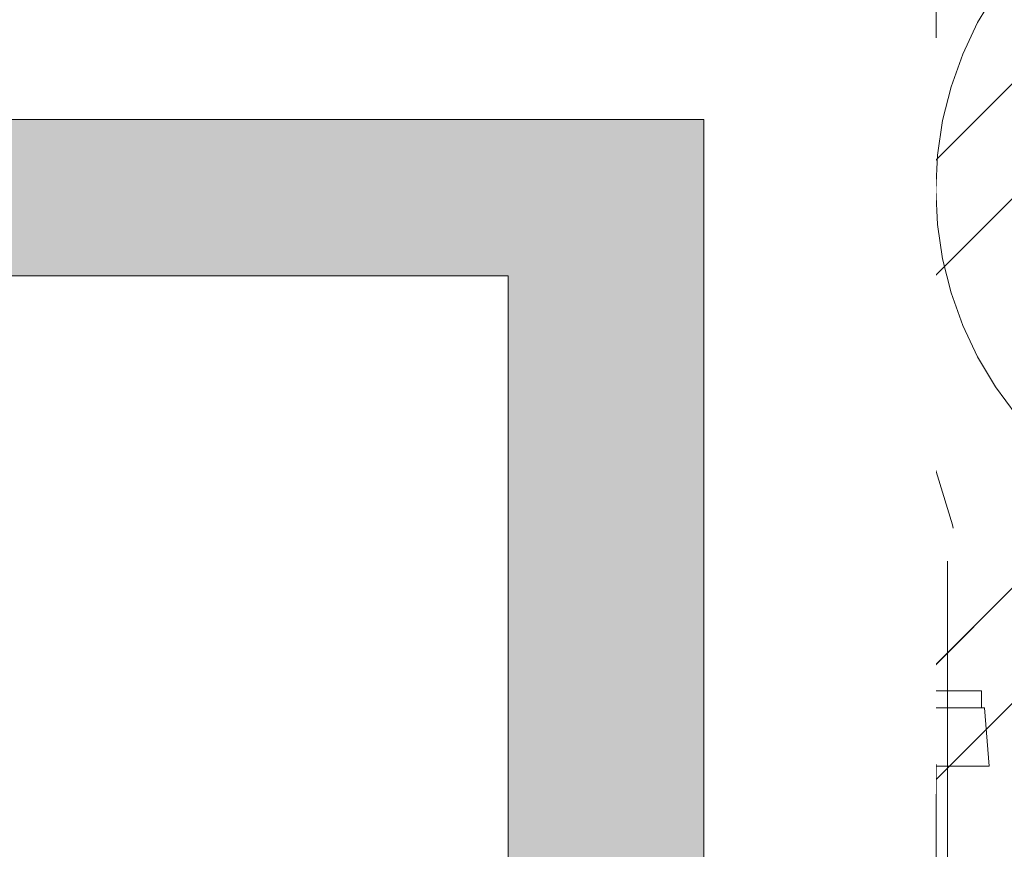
# Model space of a CAD drawing. Header units: inches. Extents: x -416 to -272, y -73 to 47.
# Tile 58 of 206: x -406.24 to -404.51, y -5.2 to -3.73. Entities that reach past the tile are written whole.
import ezdxf

# ---------------------------------------------------------------- set-up
doc = ezdxf.new("R2010")
doc.units = ezdxf.units.IN
doc.header["$LTSCALE"] = 32
doc.header["$MEASUREMENT"] = 0
doc.linetypes.add('Dash Style-1', pattern=[0.083328, 0.041656, -0.041672])
for name, color, linetype, lineweight in [('Black', 7, 'Continuous', 18), ('DashLine', 7, 'Continuous', 13), ('DashLineFill', 7, 'Dash Style-1', 13), ('Drawing', 7, 'Continuous', 18), ('Metal-Black', 7, 'Continuous', 18), ('Metal-DeskStructure', 7, 'Continuous', 13), ('None', 7, 'Continuous', 18), ('SolidLine', 7, 'Continuous', 15), ('Wood_1-H', 7, 'Continuous', 13)]:
    doc.layers.add(name, color=color, linetype=linetype, lineweight=lineweight)
pattern_1 = [(45, (0, 0), (-1.61301565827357, 1.935715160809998), []), (45, (-1.0608, 1.0608), (-0.4723460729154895, 0.4167612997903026), [])]

# ---------------------------------------------------------------- blocks, each defined once
blk = doc.blocks.new('1BRPFY-Leg_Plate (2D)')
at = {"layer": 'DashLineFill', "linetype": 'Continuous', "lineweight": 13}
h = blk.add_hatch(dxfattribs=at)
h.set_pattern_fill('Steel', color=253, style=0, pattern_type=2)
h.set_pattern_definition(pattern_1)
edge = h.paths.add_edge_path()
edge.add_arc((-1.704724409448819, 1.704724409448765), 0.1259842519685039, 90, 180, ccw=False)
edge.add_line((-1.704724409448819, 1.830708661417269), (1.704724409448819, 1.830708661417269))
edge.add_arc((1.704724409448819, 1.704724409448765), 0.1259842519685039, 0, 90, ccw=False)
edge.add_line((1.830708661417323, 1.704724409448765), (1.830708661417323, -1.704724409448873))
edge.add_arc((1.704724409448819, -1.704724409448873), 0.125984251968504, -89.99999999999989, 1.1368683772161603e-13, ccw=False)
edge.add_line((1.704724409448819, -1.830708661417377), (-1.704724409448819, -1.830708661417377))
edge.add_arc((-1.704724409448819, -1.704724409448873), 0.125984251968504, 180, 269.99999999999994, ccw=False)
edge.add_line((-1.830708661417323, -1.704724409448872), (-1.830708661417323, 1.704724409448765))
at = {"layer": 'DashLineFill', "flags": 128}
blk.add_lwpolyline([(-1.830708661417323, 1.704724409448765, -0.414213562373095), (-1.704724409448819, 1.830708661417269), (1.704724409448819, 1.830708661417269, -0.414213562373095), (1.830708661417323, 1.704724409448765), (1.830708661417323, -1.704724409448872, -0.414213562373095), (1.704724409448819, -1.830708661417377), (-1.704724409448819, -1.830708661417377, -0.414213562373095), (-1.830708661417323, -1.704724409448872)], format="xyb", close=True, dxfattribs=at)
at = {"layer": 'SolidLine', "flags": 128}
for points in [[(-0.7086614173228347, -0.5019685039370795), (-0.6884019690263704, -0.5029637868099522), (-0.668337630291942, -0.5059400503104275), (-0.6486616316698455, -0.5108686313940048), (-0.6295634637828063, -0.5177020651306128), (-0.6112270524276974, -0.5263745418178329), (-0.5938289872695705, -0.5368025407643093), (-0.5775368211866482, -0.5488856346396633), (-0.5625074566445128, -0.5625074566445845), (-0.5488856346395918, -0.5775368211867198), (-0.5368025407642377, -0.5938289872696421), (-0.5263745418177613, -0.611227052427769), (-0.5177020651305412, -0.6295634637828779), (-0.5108686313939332, -0.6486616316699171), (-0.5059400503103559, -0.6683376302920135), (-0.5029637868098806, -0.688401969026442), (-0.5019685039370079, -0.7086614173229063), (-0.5029637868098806, -0.7289208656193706), (-0.5059400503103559, -0.748985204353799), (-0.5108686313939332, -0.7686612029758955), (-0.5177020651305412, -0.7877593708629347), (-0.5263745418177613, -0.8060957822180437), (-0.5368025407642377, -0.8234938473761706), (-0.5488856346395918, -0.8397860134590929), (-0.5625074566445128, -0.8548153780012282), (-0.5775368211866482, -0.8684372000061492), (-0.5938289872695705, -0.8805202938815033), (-0.6112270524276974, -0.8909482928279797), (-0.6295634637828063, -0.8996207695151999), (-0.6486616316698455, -0.9064542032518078), (-0.668337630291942, -0.9113827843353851), (-0.6884019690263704, -0.9143590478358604), (-0.7086614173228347, -0.9153543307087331), (-0.728920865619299, -0.9143590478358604), (-0.7489852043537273, -0.9113827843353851), (-0.7686612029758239, -0.9064542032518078), (-0.7877593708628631, -0.8996207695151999), (-0.8060957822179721, -0.8909482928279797), (-0.823493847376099, -0.8805202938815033), (-0.8397860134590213, -0.8684372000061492), (-0.8548153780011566, -0.8548153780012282), (-0.8684372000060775, -0.8397860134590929), (-0.8805202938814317, -0.8234938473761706), (-0.8909482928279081, -0.8060957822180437), (-0.8996207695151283, -0.7877593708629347), (-0.9064542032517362, -0.7686612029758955), (-0.9113827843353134, -0.748985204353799), (-0.9143590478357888, -0.7289208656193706), (-0.9153543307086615, -0.7086614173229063), (-0.9143590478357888, -0.688401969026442), (-0.9113827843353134, -0.6683376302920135), (-0.9064542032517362, -0.6486616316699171), (-0.8996207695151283, -0.6295634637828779), (-0.8909482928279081, -0.611227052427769), (-0.8805202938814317, -0.5938289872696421), (-0.8684372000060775, -0.5775368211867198), (-0.8548153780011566, -0.5625074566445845), (-0.8397860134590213, -0.5488856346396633), (-0.823493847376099, -0.5368025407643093), (-0.8060957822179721, -0.5263745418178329), (-0.7877593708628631, -0.5177020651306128), (-0.7686612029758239, -0.5108686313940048), (-0.7489852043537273, -0.5059400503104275), (-0.728920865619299, -0.5029637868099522)], [(-1.279527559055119, -1.118110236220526), (-1.263705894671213, -1.118887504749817), (-1.248036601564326, -1.121211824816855), (-1.232670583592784, -1.125060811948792), (-1.217755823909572, -1.130397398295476), (-1.203435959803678, -1.137170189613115), (-1.189848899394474, -1.145313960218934), (-1.177125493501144, -1.154750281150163), (-1.165388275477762, -1.165388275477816), (-1.15475028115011, -1.177125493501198), (-1.145313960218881, -1.189848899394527), (-1.137170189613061, -1.203435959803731), (-1.130397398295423, -1.217755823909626), (-1.125060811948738, -1.232670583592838), (-1.121211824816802, -1.24803660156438), (-1.118887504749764, -1.263705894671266), (-1.118110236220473, -1.279527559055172), (-1.118887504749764, -1.295349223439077), (-1.121211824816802, -1.311018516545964), (-1.125060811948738, -1.326384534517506), (-1.130397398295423, -1.341299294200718), (-1.137170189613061, -1.355619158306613), (-1.145313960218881, -1.369206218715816), (-1.15475028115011, -1.381929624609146), (-1.165388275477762, -1.393666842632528), (-1.177125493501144, -1.404304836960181), (-1.189848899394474, -1.413741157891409), (-1.203435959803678, -1.421884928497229), (-1.217755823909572, -1.428657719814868), (-1.232670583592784, -1.433994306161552), (-1.248036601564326, -1.437843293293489), (-1.263705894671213, -1.440167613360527), (-1.279527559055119, -1.440944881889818), (-1.295349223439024, -1.440167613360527), (-1.311018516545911, -1.437843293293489), (-1.326384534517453, -1.433994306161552), (-1.341299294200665, -1.428657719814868), (-1.355619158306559, -1.421884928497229), (-1.369206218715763, -1.413741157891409), (-1.381929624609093, -1.404304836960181), (-1.393666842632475, -1.393666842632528), (-1.404304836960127, -1.381929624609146), (-1.413741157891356, -1.369206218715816), (-1.421884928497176, -1.355619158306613), (-1.428657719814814, -1.341299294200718), (-1.433994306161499, -1.326384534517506), (-1.437843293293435, -1.311018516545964), (-1.440167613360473, -1.295349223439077), (-1.440944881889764, -1.279527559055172), (-1.440167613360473, -1.263705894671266), (-1.437843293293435, -1.24803660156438), (-1.433994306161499, -1.232670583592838), (-1.428657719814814, -1.217755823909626), (-1.421884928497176, -1.203435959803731), (-1.413741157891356, -1.189848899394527), (-1.404304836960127, -1.177125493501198), (-1.393666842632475, -1.165388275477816), (-1.381929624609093, -1.154750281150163), (-1.369206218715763, -1.145313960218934), (-1.355619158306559, -1.137170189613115), (-1.341299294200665, -1.130397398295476), (-1.326384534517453, -1.125060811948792), (-1.311018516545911, -1.121211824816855), (-1.295349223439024, -1.118887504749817)]]:
    blk.add_lwpolyline(points, close=True, dxfattribs=at)
blk = doc.blocks.new('1BP8DW-Leveler (2D)')
at = {"layer": 'DashLine', "flags": 128}
for points in [[(0.625, -1.786516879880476e-14), (0.6219904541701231, -0.06126071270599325), (0.6129908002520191, -0.1219314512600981), (0.5980877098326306, -0.1814279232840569), (0.5774247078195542, -0.2391771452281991), (0.551200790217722, -0.2946229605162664), (0.5196685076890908, -0.3472313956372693), (0.4831315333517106, -0.3964958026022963), (0.4419417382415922, -0.4419417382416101), (0.3964958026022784, -0.4831315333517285), (0.3472313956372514, -0.5196685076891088), (0.2946229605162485, -0.5512007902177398), (0.2391771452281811, -0.5774247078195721), (0.181427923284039, -0.5980877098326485), (0.1219314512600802, -0.612990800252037), (0.06126071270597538, -0.6219904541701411), (0, -0.625000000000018), (-0.06126071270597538, -0.6219904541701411), (-0.1219314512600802, -0.612990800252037), (-0.181427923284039, -0.5980877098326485), (-0.2391771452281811, -0.5774247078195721), (-0.2946229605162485, -0.5512007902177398), (-0.3472313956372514, -0.5196685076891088), (-0.3964958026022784, -0.4831315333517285), (-0.4419417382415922, -0.4419417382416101), (-0.4831315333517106, -0.3964958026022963), (-0.5196685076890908, -0.3472313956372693), (-0.551200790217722, -0.2946229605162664), (-0.5774247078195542, -0.2391771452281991), (-0.5980877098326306, -0.1814279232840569), (-0.6129908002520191, -0.1219314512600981), (-0.6219904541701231, -0.06126071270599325), (-0.625, -1.786516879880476e-14), (-0.6219904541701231, 0.06126071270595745), (-0.6129908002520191, 0.1219314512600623), (-0.5980877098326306, 0.1814279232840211), (-0.5774247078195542, 0.2391771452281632), (-0.551200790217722, 0.2946229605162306), (-0.5196685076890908, 0.3472313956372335), (-0.4831315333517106, 0.3964958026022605), (-0.4419417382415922, 0.4419417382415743), (-0.3964958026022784, 0.4831315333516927), (-0.3472313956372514, 0.5196685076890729), (-0.2946229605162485, 0.5512007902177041), (-0.2391771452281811, 0.5774247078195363), (-0.181427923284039, 0.5980877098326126), (-0.1219314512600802, 0.6129908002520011), (-0.06126071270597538, 0.6219904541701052), (0, 0.6249999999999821), (0.06126071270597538, 0.6219904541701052), (0.1219314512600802, 0.6129908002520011), (0.181427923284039, 0.5980877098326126), (0.2391771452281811, 0.5774247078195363), (0.2946229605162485, 0.5512007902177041), (0.3472313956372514, 0.5196685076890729), (0.3964958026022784, 0.4831315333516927), (0.4419417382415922, 0.4419417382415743), (0.4831315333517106, 0.3964958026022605), (0.5196685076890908, 0.3472313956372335), (0.551200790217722, 0.2946229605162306), (0.5774247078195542, 0.2391771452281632), (0.5980877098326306, 0.1814279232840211), (0.6129908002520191, 0.1219314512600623), (0.6219904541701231, 0.06126071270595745)], [(0, 0.1562499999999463), (0.01531517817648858, 0.1554976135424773), (0.03048286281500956, 0.1532477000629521), (0.04535698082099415, 0.1495219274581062), (0.05979428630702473, 0.1443561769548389), (0.07365574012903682, 0.1378001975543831), (0.08680784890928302, 0.129917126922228), (0.09912395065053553, 0.1207828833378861), (0.1104854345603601, 0.1104854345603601), (0.1207828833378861, 0.09912395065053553), (0.129917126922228, 0.08680784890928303), (0.1378001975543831, 0.0736557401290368), (0.1443561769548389, 0.05979428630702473), (0.1495219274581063, 0.04535698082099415), (0.1532477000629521, 0.03048286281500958), (0.1554976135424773, 0.01531517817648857), (0.1562499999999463, 9.56755311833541e-18), (0.1554976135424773, -0.01531517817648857), (0.1532477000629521, -0.03048286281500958), (0.1495219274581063, -0.04535698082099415), (0.1443561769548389, -0.05979428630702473), (0.1378001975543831, -0.0736557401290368), (0.129917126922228, -0.08680784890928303), (0.1207828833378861, -0.09912395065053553), (0.1104854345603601, -0.1104854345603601), (0.09912395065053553, -0.1207828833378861), (0.08680784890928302, -0.129917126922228), (0.07365574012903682, -0.1378001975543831), (0.05979428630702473, -0.1443561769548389), (0.04535698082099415, -0.1495219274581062), (0.03048286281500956, -0.1532477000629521), (0.01531517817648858, -0.1554976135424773), (0, -0.1562499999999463), (-0.01531517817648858, -0.1554976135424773), (-0.03048286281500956, -0.1532477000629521), (-0.04535698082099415, -0.1495219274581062), (-0.05979428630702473, -0.1443561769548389), (-0.07365574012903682, -0.1378001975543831), (-0.08680784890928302, -0.129917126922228), (-0.09912395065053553, -0.1207828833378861), (-0.1104854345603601, -0.1104854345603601), (-0.1207828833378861, -0.09912395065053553), (-0.129917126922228, -0.08680784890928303), (-0.1378001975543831, -0.0736557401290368), (-0.1443561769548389, -0.05979428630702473), (-0.1495219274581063, -0.04535698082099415), (-0.1532477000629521, -0.03048286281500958), (-0.1554976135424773, -0.01531517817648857), (-0.1562499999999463, 9.56755311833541e-18), (-0.1554976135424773, 0.01531517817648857), (-0.1532477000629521, 0.03048286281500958), (-0.1495219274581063, 0.04535698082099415), (-0.1443561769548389, 0.05979428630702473), (-0.1378001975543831, 0.0736557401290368), (-0.129917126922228, 0.08680784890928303), (-0.1207828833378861, 0.09912395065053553), (-0.1104854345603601, 0.1104854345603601), (-0.09912395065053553, 0.1207828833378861), (-0.08680784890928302, 0.129917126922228), (-0.07365574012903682, 0.1378001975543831), (-0.05979428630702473, 0.1443561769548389), (-0.04535698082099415, 0.1495219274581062), (-0.03048286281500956, 0.1532477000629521), (-0.01531517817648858, 0.1554976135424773)], [(5.740531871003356e-18, 0.09374999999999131), (-0.08118988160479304, 0.04687499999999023), (-0.08118988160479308, -0.04687500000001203), (-1.722159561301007e-17, -0.09375000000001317), (0.08118988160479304, -0.04687500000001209), (0.08118988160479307, 0.0468749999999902)]]:
    blk.add_lwpolyline(points, close=True, dxfattribs=at)
blk = doc.blocks.new('1BRPX8-Util_Bkt_Lg-F (2D)')
at = {"layer": 'DashLineFill', "linetype": 'Continuous', "lineweight": 13}
h = blk.add_hatch(dxfattribs=at)
h.set_pattern_fill('Steel', color=253, style=0, pattern_type=2)
h.set_pattern_definition(pattern_1)
edge = h.paths.add_edge_path()
edge.add_line((-4.468503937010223, 7.539370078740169), (-2.421259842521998, 7.539370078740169))
edge.add_line((-2.421259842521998, 7.539370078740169), (-2.421259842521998, 7.917322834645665))
edge.add_arc((-2.303149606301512, 7.91732283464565), 0.1181102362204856, 90.0000000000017, 179.9999999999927, ccw=False)
edge.add_line((-2.303149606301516, 8.035433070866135), (2.303149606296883, 8.035433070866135))
edge.add_arc((2.30314960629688, 7.917322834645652), 0.1181102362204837, 6.423306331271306e-12, 89.99999999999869, ccw=False)
edge.add_line((2.421259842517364, 7.917322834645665), (2.421259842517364, 7.539370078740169))
edge.add_line((2.421259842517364, 7.539370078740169), (4.46850393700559, 7.539370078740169))
edge.add_line((4.46850393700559, 7.539370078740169), (4.46850393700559, 7.405511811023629))
edge.add_line((4.46850393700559, 7.405511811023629), (3.129921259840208, 7.405511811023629))
edge.add_line((3.129921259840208, 7.405511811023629), (3.129921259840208, -2.011811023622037))
edge.add_line((3.129921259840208, -2.011811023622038), (4.46850393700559, -2.011811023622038))
edge.add_line((4.46850393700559, -2.011811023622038), (4.46850393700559, -2.145669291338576))
edge.add_line((4.46850393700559, -2.145669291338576), (2.421259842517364, -2.145669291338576))
edge.add_line((2.421259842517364, -2.145669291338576), (2.421259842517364, -2.523622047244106))
edge.add_arc((2.303149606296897, -2.523622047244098), 0.1181102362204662, 269.9999999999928, 359.9999999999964, ccw=False)
edge.add_line((2.303149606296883, -2.641732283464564), (-2.303149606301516, -2.641732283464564))
edge.add_arc((-2.303149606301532, -2.523622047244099), 0.1181102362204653, 180.0000000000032, 270.0000000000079, ccw=False)
edge.add_line((-2.421259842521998, -2.523622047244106), (-2.421259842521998, -2.145669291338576))
edge.add_line((-2.421259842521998, -2.145669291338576), (-4.468503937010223, -2.145669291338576))
edge.add_line((-4.468503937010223, -2.145669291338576), (-4.468503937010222, -2.011811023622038))
edge.add_line((-4.468503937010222, -2.011811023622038), (-3.129921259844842, -2.011811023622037))
edge.add_line((-3.129921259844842, -2.011811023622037), (-3.129921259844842, 7.405511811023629))
edge.add_line((-3.129921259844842, 7.405511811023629), (-4.468503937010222, 7.405511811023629))
edge.add_line((-4.468503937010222, 7.405511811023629), (-4.468503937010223, 7.539370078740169))
at = {"layer": 'SolidLine', "flags": 128}
blk.add_lwpolyline([(-0.4571237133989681, -1.089051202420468), (-0.4952337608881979, -1.111893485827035), (-0.5353992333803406, -1.13089033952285), (-0.5772333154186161, -1.145858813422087), (-0.6203331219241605, -1.156654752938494), (-0.6642835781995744, -1.163174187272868), (-0.7086614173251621, -1.165354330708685), (-0.7530392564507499, -1.163174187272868), (-0.7969897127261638, -1.156654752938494), (-0.840089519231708, -1.145858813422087), (-0.8819236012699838, -1.13089033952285), (-0.9220890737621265, -1.111893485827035), (-0.9601991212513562, -1.089051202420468), (-0.9958867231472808, -1.062583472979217), (-1.028808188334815, -1.032745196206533), (-1.058646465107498, -0.999823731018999), (-1.08511419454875, -0.9641361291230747), (-1.107956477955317, -0.9260260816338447), (-1.126953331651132, -0.8858606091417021), (-1.141921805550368, -0.8440265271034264), (-1.152717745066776, -0.8009267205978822), (-1.15923717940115, -0.7569762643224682), (-1.161417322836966, -0.7125984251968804), (-1.15923717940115, -0.6682205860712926), (-1.152717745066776, -0.6242701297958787), (-1.141921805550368, -0.5811703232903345), (-1.126953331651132, -0.5393362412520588), (-1.107956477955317, -0.4991707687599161), (-1.08511419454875, -0.4610607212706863), (-1.058646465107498, -0.4253731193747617), (-1.028808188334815, -0.3924516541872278), (-0.9958867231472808, -0.362613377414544), (-0.9601991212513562, -0.3361456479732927), (-0.9220890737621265, -0.3133033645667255), (-0.8819236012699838, -0.2943065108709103), (-0.840089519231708, -0.2793380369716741), (-0.7969897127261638, -0.2685420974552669), (-0.7530392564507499, -0.2620226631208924), (-0.7086614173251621, -0.2598425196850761), (-0.6642835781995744, -0.2620226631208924), (-0.6203331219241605, -0.2685420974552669), (-0.5772333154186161, -0.2793380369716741), (-0.5353992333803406, -0.2943065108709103), (-0.4952337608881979, -0.3133033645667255), (-0.4571237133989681, -0.3361456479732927)], dxfattribs=at)
blk.add_lwpolyline([(-1.279527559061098, -1.154964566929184), (-1.266932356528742, -1.155583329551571), (-1.254458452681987, -1.157433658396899), (-1.242225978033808, -1.160497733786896), (-1.230352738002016, -1.164746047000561), (-1.218953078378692, -1.170137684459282), (-1.208136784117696, -1.176620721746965), (-1.198008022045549, -1.184132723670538), (-1.188664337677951, -1.192601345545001), (-1.180195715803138, -1.201945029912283), (-1.172683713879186, -1.212073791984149), (-1.166200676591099, -1.222890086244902), (-1.160809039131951, -1.234289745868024), (-1.156560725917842, -1.246162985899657), (-1.153496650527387, -1.258395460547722), (-1.151646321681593, -1.270869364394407), (-1.151027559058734, -1.28346456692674), (-1.151646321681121, -1.296059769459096), (-1.15349665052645, -1.308533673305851), (-1.156560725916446, -1.32076614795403), (-1.160809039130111, -1.332639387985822), (-1.166200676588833, -1.344039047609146), (-1.172683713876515, -1.354855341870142), (-1.180195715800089, -1.364984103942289), (-1.188664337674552, -1.374327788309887), (-1.198008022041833, -1.3827964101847), (-1.208136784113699, -1.390308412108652), (-1.218953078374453, -1.396791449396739), (-1.230352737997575, -1.402183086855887), (-1.242225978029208, -1.406431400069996), (-1.254458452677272, -1.409495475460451), (-1.266932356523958, -1.411345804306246), (-1.279527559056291, -1.411964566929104), (-1.292122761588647, -1.411345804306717), (-1.304596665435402, -1.409495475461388), (-1.316829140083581, -1.406431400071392), (-1.328702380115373, -1.402183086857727), (-1.340102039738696, -1.396791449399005), (-1.350918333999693, -1.390308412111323), (-1.361047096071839, -1.382796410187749), (-1.370390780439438, -1.374327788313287), (-1.37885940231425, -1.364984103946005), (-1.386371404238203, -1.354855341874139), (-1.39285444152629, -1.344039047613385), (-1.398246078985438, -1.332639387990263), (-1.402494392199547, -1.320766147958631), (-1.405558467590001, -1.308533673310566), (-1.407408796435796, -1.29605976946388), (-1.408027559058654, -1.283464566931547), (-1.407408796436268, -1.270869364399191), (-1.405558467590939, -1.258395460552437), (-1.402494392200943, -1.246162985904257), (-1.398246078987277, -1.234289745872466), (-1.392854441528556, -1.222890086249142), (-1.386371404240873, -1.212073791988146), (-1.3788594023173, -1.201945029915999), (-1.370390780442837, -1.1926013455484), (-1.361047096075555, -1.184132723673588), (-1.350918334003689, -1.176620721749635), (-1.340102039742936, -1.170137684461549), (-1.328702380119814, -1.1647460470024), (-1.316829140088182, -1.160497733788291), (-1.304596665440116, -1.157433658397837), (-1.292122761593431, -1.155583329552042)], close=True, dxfattribs=at)
at = {"layer": 'Metal-Black', "color": 7}
blk.add_blockref('1BP8DW-Leveler (2D)', (-2.730757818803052, -1.150718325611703), dxfattribs=at)
blk = doc.blocks.new('Slate-LegBrace (2D)')
at = {"layer": 'DashLineFill', "linetype": 'Continuous', "lineweight": 13}
h = blk.add_hatch(dxfattribs=at)
h.set_pattern_fill('Steel', color=253, style=0, pattern_type=2)
h.set_pattern_definition(pattern_1)
h.paths.add_polyline_path([(-2.186309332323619, -0.2676096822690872), (-2.186309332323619, -0.2375137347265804), (-1.992015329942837, -0.2375137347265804), (-1.992015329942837, -0.02575645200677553), (-1.988265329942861, -0.02575645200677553), (-1.988265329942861, 0.7034311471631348), (-1.929210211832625, 0.762486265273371), (-1.734820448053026, 0.762486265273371), (-1.67576532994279, 0.7034311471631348), (-1.67576532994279, -0.02575645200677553), (-1.672015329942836, -0.02575645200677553), (-1.672015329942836, -0.2375137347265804), (-1.477721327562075, -0.2375137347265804), (-1.477721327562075, -0.2676096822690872)])
h = blk.add_hatch(dxfattribs=at)
h.set_pattern_fill('Steel', color=253, style=0, pattern_type=2)
h.set_pattern_definition(pattern_1)
edge = h.paths.add_edge_path()
edge.add_line((-2.199587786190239, -0.1351515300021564), (-1.374775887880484, -0.1351515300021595))
edge.add_arc((3.774758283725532e-15, -0.01355418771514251), 1.380142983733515, 185.0545920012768, 354.9454079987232)
edge.add_line((1.374775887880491, -0.13515153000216), (2.199718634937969, -0.1351515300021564))
edge.add_arc((6.542437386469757e-05, -0.01705725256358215), 2.202821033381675, 183.0731271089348, 356.92687289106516, ccw=False)
h = blk.add_hatch(dxfattribs=at)
h.set_pattern_fill('Steel', color=253, style=0, pattern_type=2)
h.set_pattern_definition(pattern_1)
edge = h.paths.add_edge_path()
edge.add_line((2.191696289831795, -0.2375138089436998), (1.463739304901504, -0.2375137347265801))
edge.add_arc((-6.542437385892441e-05, -0.01704129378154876), 1.480314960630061, 188.5652811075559, 351.4347188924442, ccw=False)
edge.add_line((-1.463870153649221, -0.2375137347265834), (-2.191827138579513, -0.2375138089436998))
edge.add_line((-2.191827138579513, -0.2375138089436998), (-2.199718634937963, -0.1351515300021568))
edge.add_line((-2.199718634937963, -0.1351515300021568), (-1.374775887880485, -0.1351515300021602))
edge.add_arc((2.886579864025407e-15, -0.01355418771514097), 1.380142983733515, 185.0545920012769, 354.9454079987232)
edge.add_line((1.37477588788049, -0.1351515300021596), (2.199587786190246, -0.1351515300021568))
edge.add_line((2.199587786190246, -0.1351515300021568), (2.191696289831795, -0.2375138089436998))
h = blk.add_hatch(dxfattribs=at)
h.set_pattern_fill('Steel', color=253, style=0, pattern_type=2)
h.set_pattern_definition(pattern_1)
h.paths.add_polyline_path([(-1.738774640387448, -0.9363963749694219), (-1.7304820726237, -0.9368037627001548), (-1.722269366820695, -0.9380220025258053), (-1.714215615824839, -0.940039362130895), (-1.706398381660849, -0.9428364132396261), (-1.698892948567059, -0.9463862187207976), (-1.69177159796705, -0.9506545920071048), (-1.685102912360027, -0.9556004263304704), (-1.678951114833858, -0.9611760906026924), (-1.673375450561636, -0.9673278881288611), (-1.66842961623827, -0.9739965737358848), (-1.664161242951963, -0.9811179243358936), (-1.660611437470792, -0.9886233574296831), (-1.657814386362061, -0.9964405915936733), (-1.655797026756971, -1.00449434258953), (-1.65457878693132, -1.012707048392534), (-1.654171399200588, -1.020999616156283), (-1.65457878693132, -1.029292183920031), (-1.655797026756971, -1.037504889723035), (-1.657814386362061, -1.045558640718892), (-1.660611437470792, -1.053375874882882), (-1.664161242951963, -1.060881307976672), (-1.66842961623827, -1.06800265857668), (-1.673375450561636, -1.074671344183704), (-1.678951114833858, -1.080823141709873), (-1.685102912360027, -1.086398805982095), (-1.69177159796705, -1.09134464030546), (-1.698892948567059, -1.095613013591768), (-1.706398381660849, -1.099162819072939), (-1.714215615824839, -1.10195987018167), (-1.722269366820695, -1.10397722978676), (-1.7304820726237, -1.10519546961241), (-1.738774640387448, -1.105602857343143), (-1.747067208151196, -1.10519546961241), (-1.755279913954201, -1.10397722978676), (-1.763333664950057, -1.10195987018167), (-1.771150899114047, -1.099162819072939), (-1.778656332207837, -1.095613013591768), (-1.785777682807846, -1.09134464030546), (-1.79244636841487, -1.086398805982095), (-1.798598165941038, -1.080823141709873), (-1.80417383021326, -1.074671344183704), (-1.809119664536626, -1.06800265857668), (-1.813388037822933, -1.060881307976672), (-1.816937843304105, -1.053375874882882), (-1.819734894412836, -1.045558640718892), (-1.821752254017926, -1.037504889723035), (-1.822970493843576, -1.029292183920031), (-1.823377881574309, -1.020999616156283), (-1.822970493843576, -1.012707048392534), (-1.821752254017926, -1.00449434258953), (-1.819734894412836, -0.9964405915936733), (-1.816937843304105, -0.9886233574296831), (-1.813388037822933, -0.9811179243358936), (-1.809119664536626, -0.9739965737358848), (-1.80417383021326, -0.9673278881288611), (-1.798598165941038, -0.9611760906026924), (-1.79244636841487, -0.9556004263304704), (-1.785777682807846, -0.9506545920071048), (-1.778656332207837, -0.9463862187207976), (-1.771150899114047, -0.9428364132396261), (-1.763333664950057, -0.940039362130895), (-1.755279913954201, -0.9380220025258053), (-1.747067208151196, -0.9368037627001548)])
at = {"layer": 'DashLineFill', "flags": 128}
for points in [[(-2.186309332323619, -0.2676096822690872), (-2.186309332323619, -0.2375137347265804), (-1.992015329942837, -0.2375137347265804), (-1.992015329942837, -0.02575645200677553), (-1.988265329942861, -0.02575645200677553), (-1.988265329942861, 0.7034311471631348), (-1.929210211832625, 0.762486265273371), (-1.734820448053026, 0.762486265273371), (-1.67576532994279, 0.7034311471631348), (-1.67576532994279, -0.02575645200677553), (-1.672015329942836, -0.02575645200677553), (-1.672015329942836, -0.2375137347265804), (-1.477721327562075, -0.2375137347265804), (-1.477721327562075, -0.2676096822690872)], [(-1.738774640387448, -0.9363963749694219), (-1.7304820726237, -0.9368037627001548), (-1.722269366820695, -0.9380220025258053), (-1.714215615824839, -0.940039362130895), (-1.706398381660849, -0.9428364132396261), (-1.698892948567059, -0.9463862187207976), (-1.69177159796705, -0.9506545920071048), (-1.685102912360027, -0.9556004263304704), (-1.678951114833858, -0.9611760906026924), (-1.673375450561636, -0.9673278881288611), (-1.66842961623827, -0.9739965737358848), (-1.664161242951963, -0.9811179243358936), (-1.660611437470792, -0.9886233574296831), (-1.657814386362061, -0.9964405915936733), (-1.655797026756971, -1.00449434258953), (-1.65457878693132, -1.012707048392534), (-1.654171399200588, -1.020999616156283), (-1.65457878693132, -1.029292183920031), (-1.655797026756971, -1.037504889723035), (-1.657814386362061, -1.045558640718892), (-1.660611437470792, -1.053375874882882), (-1.664161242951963, -1.060881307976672), (-1.66842961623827, -1.06800265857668), (-1.673375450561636, -1.074671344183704), (-1.678951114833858, -1.080823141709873), (-1.685102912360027, -1.086398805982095), (-1.69177159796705, -1.09134464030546), (-1.698892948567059, -1.095613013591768), (-1.706398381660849, -1.099162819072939), (-1.714215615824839, -1.10195987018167), (-1.722269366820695, -1.10397722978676), (-1.7304820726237, -1.10519546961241), (-1.738774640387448, -1.105602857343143), (-1.747067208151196, -1.10519546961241), (-1.755279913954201, -1.10397722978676), (-1.763333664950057, -1.10195987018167), (-1.771150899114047, -1.099162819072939), (-1.778656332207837, -1.095613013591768), (-1.785777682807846, -1.09134464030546), (-1.79244636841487, -1.086398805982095), (-1.798598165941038, -1.080823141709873), (-1.80417383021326, -1.074671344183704), (-1.809119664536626, -1.06800265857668), (-1.813388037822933, -1.060881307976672), (-1.816937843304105, -1.053375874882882), (-1.819734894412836, -1.045558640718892), (-1.821752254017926, -1.037504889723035), (-1.822970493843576, -1.029292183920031), (-1.823377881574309, -1.020999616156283), (-1.822970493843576, -1.012707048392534), (-1.821752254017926, -1.00449434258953), (-1.819734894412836, -0.9964405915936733), (-1.816937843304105, -0.9886233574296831), (-1.813388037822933, -0.9811179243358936), (-1.809119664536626, -0.9739965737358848), (-1.80417383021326, -0.9673278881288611), (-1.798598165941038, -0.9611760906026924), (-1.79244636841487, -0.9556004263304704), (-1.785777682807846, -0.9506545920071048), (-1.778656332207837, -0.9463862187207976), (-1.771150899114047, -0.9428364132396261), (-1.763333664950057, -0.940039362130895), (-1.755279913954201, -0.9380220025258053), (-1.747067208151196, -0.9368037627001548)]]:
    blk.add_lwpolyline(points, close=True, dxfattribs=at)
for points in [[(2.191696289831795, -0.2375138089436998), (1.463739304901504, -0.2375137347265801, -0.860662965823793), (-1.463870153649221, -0.2375137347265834), (-2.191827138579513, -0.2375138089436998), (-2.199718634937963, -0.1351515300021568), (-1.374775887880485, -0.1351515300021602, 0.9154551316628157), (1.37477588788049, -0.1351515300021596), (2.199587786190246, -0.1351515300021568)], [(-2.199587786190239, -0.1351515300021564), (-1.374775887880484, -0.1351515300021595, 0.9154551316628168), (1.374775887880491, -0.13515153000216), (2.199718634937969, -0.1351515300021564, -0.9477524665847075)]]:
    blk.add_lwpolyline(points, format="xyb", close=True, dxfattribs=at)
blk = doc.blocks.new('TLLegSleeve (2D)')
at = {"layer": 'DashLineFill', "linetype": 'Continuous', "lineweight": 13}
h = blk.add_hatch(dxfattribs=at)
h.set_pattern_fill('Steel', color=253, style=0, pattern_type=2)
h.set_pattern_definition(pattern_1)
edge = h.paths.add_edge_path()
edge.add_line((1.08267716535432, 1.402343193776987), (1.08267716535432, 2.913385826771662))
edge.add_arc((-1.707523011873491e-13, 2.913385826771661), 1.08267716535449, 4.479377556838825e-14, 180)
edge.add_line((-1.082677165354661, 2.913385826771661), (-1.08267716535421, 1.402343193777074))
edge.add_arc((-1.332267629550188e-15, 2.886579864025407e-15), 1.771653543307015, 127.6698869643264, 412.330113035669)
edge.add_line((1.08267716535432, 1.402343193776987), (1.08267716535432, 1.402343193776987))
edge = h.paths.add_edge_path()
edge.add_arc((1.665334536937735e-15, 2.91338582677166), 0.7480314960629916, 0, 180, ccw=False)
edge.add_arc((1.665334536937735e-15, 2.91338582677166), 0.7480314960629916, 180, 360, ccw=False)
edge = h.paths.add_edge_path()
edge.add_arc((-1.723066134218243e-13, 9.149983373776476e-17), 1.437007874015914, 0, 180, ccw=False)
edge.add_arc((-1.723066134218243e-13, 5.70119602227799e-16), 1.437007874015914, 180, 360, ccw=False)
at = {"layer": 'DashLine', "color": 8, "flags": 128}
blk.add_lwpolyline([(-0.7794749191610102, -1.458295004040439), (-0.9186594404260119, -1.374871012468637), (-1.048996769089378, -1.278206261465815), (-1.169231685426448, -1.169231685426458), (-1.278206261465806, -1.048996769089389), (-1.374871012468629, -0.9186594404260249), (-1.458295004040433, -0.7794749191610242), (-1.527674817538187, -0.6327836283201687), (-1.582342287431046, -0.4799982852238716), (-1.621770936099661, -0.3225902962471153), (-1.645581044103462, -0.1620755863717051), (-1.653543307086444, -7.741682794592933e-15), (-1.645581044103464, 0.1620755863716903), (-1.621770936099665, 0.3225902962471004), (-1.582342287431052, 0.4799982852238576), (-1.527674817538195, 0.6327836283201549), (-1.458295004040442, 0.7794749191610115), (-1.37487101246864, 0.918659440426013), (-1.278206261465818, 1.048996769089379), (-1.169231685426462, 1.169231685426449), (-1.048996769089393, 1.278206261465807), (-0.9186594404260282, 1.37487101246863), (-0.7794749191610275, 1.458295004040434), (-0.6327836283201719, 1.527674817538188)], dxfattribs=at)
at = {"layer": 'DashLineFill', "flags": 128}
for points in [[(1.08267716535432, 1.402343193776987), (1.08267716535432, 2.913385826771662, 0.9999999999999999), (-1.082677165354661, 2.913385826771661), (-1.08267716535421, 1.402343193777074, 2.931618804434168), (1.08267716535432, 1.402343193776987)], [(-1.437007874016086, 3.308097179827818e-16, -0.9999999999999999), (1.437007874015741, 3.308097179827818e-16, -0.9999999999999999)]]:
    blk.add_lwpolyline(points, format="xyb", close=True, dxfattribs=at)
blk = doc.blocks.new('Group-97')
at = {"layer": 'SolidLine', "flags": 128}
blk.add_lwpolyline([(61.27952755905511, -8.30708661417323, -0.414213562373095), (62.99212598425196, -6.594488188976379, -0.414213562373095), (64.70472440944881, -8.30708661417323, -0.414213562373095), (62.99212598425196, -10.01968503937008, -0.414213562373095)], format="xyb", close=True, dxfattribs=at)
at = {"layer": 'Wood_1-H', "color": 7}
for name in ['1BRPX8-Util_Bkt_Lg-F (2D)', 'TLLegSleeve (2D)', 'Slate-LegBrace (2D)', '1BRPFY-Leg_Plate (2D)']:
    blk.add_blockref(name, (62.99212598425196, -8.30708661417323), dxfattribs=at)
blk = doc.blocks.new('Group-48')
at = {"layer": 'Metal-DeskStructure', "color": 7}
blk.add_open_spline([(-0.5629921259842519, -0.4031061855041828), (-0.5629921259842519, -0.4084102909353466), (-0.5669586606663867, -0.4163664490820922), (-0.5762169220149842, -0.4216705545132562), (-0.5934108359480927, -0.424322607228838), (-0.6185404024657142, -0.424322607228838), (-0.6344117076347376, -0.4203445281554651), (-0.6436699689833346, -0.4163664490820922), (-0.6476377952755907, -0.4070842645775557), (-0.6476377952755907, -0.2008904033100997), (-0.6476377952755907, -6.474738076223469e-07), (-0.8592519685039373, -6.474738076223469e-07), (-1.070866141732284, -6.474738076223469e-07), (-1.070866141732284, -0.2008904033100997), (-1.070866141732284, -0.4070842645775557), (-1.074832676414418, -0.4163664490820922), (-1.084090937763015, -0.4203445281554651), (-1.101284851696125, -0.424322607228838), (-1.12509180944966, -0.424322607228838), (-1.142285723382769, -0.4216705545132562), (-1.151543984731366, -0.4163664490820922), (-1.155511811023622, -0.4084102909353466), (-1.155511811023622, 0), (-1.155511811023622, 0.4084102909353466), (-1.151543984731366, 0.4163664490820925), (-1.142285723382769, 0.4216705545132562), (-1.12509180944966, 0.424321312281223), (-1.101284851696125, 0.424321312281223), (-1.084090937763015, 0.4216705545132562), (-1.074832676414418, 0.4163664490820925), (-1.070866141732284, 0.4097363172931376), (-1.070866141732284, 0.2446479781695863), (-1.070866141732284, 0.08486374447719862), (-0.8592519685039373, 0.08486374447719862), (-0.6476377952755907, 0.08486374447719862), (-0.6476377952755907, 0.2446479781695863), (-0.6476377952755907, 0.4097363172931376), (-0.6436699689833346, 0.4163664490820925), (-0.6344117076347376, 0.4216705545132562), (-0.6185404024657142, 0.424321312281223), (-0.5934108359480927, 0.424321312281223), (-0.5762169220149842, 0.4216705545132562), (-0.5669586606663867, 0.4163664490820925), (-0.5629921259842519, 0.4084102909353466), (-0.5629921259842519, 0), (-0.5629921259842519, -0.4031061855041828)], degree=2, knots=[0, 0, 0, 0.00229950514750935, 0.004599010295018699, 0.006898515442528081, 0.009198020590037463, 0.01175302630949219, 0.01430803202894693, 0.01686303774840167, 0.01941804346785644, 0.1161873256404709, 0.1161873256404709, 0.218122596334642, 0.218122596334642, 0.3148918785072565, 0.3174468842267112, 0.320001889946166, 0.3225568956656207, 0.3251119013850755, 0.3276669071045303, 0.3302219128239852, 0.3327769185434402, 0.3353319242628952, 0.5295095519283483, 0.5320645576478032, 0.5346195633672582, 0.537174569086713, 0.5397295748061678, 0.5422845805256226, 0.5448395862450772, 0.5473945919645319, 0.5499495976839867, 0.6269182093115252, 0.6269182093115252, 0.7288534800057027, 0.7288534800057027, 0.8058220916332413, 0.808377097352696, 0.8109321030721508, 0.8134871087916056, 0.8160421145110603, 0.8183416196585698, 0.8206411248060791, 0.8229406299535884, 0.8252401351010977, 1, 1, 1], dxfattribs=at)
blk = doc.blocks.new('TL14_lower_leg (2D)')
at = {"layer": 'DashLine', "flags": 128}
blk.add_lwpolyline([(-0.3999985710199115, -1.318618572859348), (-0.5273196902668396, -1.27306234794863), (-0.6495624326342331, -1.215245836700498), (-0.7655495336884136, -1.14572584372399), (-0.8741639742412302, -1.065171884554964), (-0.9743597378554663, -0.9743597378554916), (-1.065171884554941, -0.8741639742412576), (-1.14572584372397, -0.7655495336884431), (-1.215245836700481, -0.6495624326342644), (-1.273062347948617, -0.5273196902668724), (-1.318618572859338, -0.3999985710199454), (-1.351475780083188, -0.2688252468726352), (-1.371317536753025, -0.1350629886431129), (-1.377952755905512, -1.783045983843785e-14), (-1.371317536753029, 0.1350629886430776)], dxfattribs=at)
blk.add_lwpolyline([(-0.7086614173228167, -0.547244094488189), (-0.6928397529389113, -0.54802136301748), (-0.6771704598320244, -0.5503456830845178), (-0.6618044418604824, -0.5541946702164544), (-0.6468896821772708, -0.5595312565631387), (-0.6325698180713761, -0.5663040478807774), (-0.6189827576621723, -0.574447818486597), (-0.6062593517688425, -0.5838841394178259), (-0.5945221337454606, -0.5945221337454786), (-0.583884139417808, -0.6062593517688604), (-0.5744478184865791, -0.6189827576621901), (-0.5663040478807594, -0.632569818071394), (-0.5595312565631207, -0.6468896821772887), (-0.5541946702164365, -0.6618044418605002), (-0.5503456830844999, -0.6771704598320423), (-0.5480213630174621, -0.6928397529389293), (-0.547244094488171, -0.7086614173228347), (-0.5480213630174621, -0.72448308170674), (-0.5503456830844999, -0.7401523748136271), (-0.5541946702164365, -0.7555183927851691), (-0.5595312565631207, -0.7704331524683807), (-0.5663040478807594, -0.7847530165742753), (-0.5744478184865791, -0.7983400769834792), (-0.583884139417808, -0.811063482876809), (-0.5945221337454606, -0.8228007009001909), (-0.6062593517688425, -0.8334386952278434), (-0.6189827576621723, -0.8428750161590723), (-0.6325698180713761, -0.8510187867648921), (-0.6468896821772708, -0.8577915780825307), (-0.6618044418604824, -0.8631281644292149), (-0.6771704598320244, -0.8669771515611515), (-0.6928397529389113, -0.8693014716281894), (-0.7086614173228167, -0.8700787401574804), (-0.7244830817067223, -0.8693014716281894), (-0.7401523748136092, -0.8669771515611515), (-0.7555183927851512, -0.8631281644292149), (-0.7704331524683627, -0.8577915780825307), (-0.7847530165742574, -0.8510187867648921), (-0.7983400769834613, -0.8428750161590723), (-0.8110634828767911, -0.8334386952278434), (-0.822800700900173, -0.8228007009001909), (-0.8334386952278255, -0.811063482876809), (-0.8428750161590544, -0.7983400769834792), (-0.8510187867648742, -0.7847530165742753), (-0.8577915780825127, -0.7704331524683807), (-0.863128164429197, -0.7555183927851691), (-0.8669771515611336, -0.7401523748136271), (-0.8693014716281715, -0.72448308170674), (-0.8700787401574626, -0.7086614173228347), (-0.8693014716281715, -0.6928397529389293), (-0.8669771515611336, -0.6771704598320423), (-0.863128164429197, -0.6618044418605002), (-0.8577915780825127, -0.6468896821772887), (-0.8510187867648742, -0.632569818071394), (-0.8428750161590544, -0.6189827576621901), (-0.8334386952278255, -0.6062593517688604), (-0.822800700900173, -0.5945221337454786), (-0.8110634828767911, -0.5838841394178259), (-0.7983400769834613, -0.574447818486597), (-0.7847530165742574, -0.5663040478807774), (-0.7704331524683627, -0.5595312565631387), (-0.7555183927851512, -0.5541946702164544), (-0.7401523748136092, -0.5503456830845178), (-0.7244830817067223, -0.54802136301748)], close=True, dxfattribs=at)
at = {"layer": 'Metal-DeskStructure', "color": 7}
blk.add_blockref('Group-48', (0, 0), dxfattribs=at)
blk = doc.blocks.new('Group-50')
at = {"layer": 'DashLineFill', "linetype": 'Continuous', "lineweight": 13}
h = blk.add_hatch(dxfattribs=at)
h.set_pattern_fill('Steel', color=253, style=0, pattern_type=2)
h.set_pattern_definition(pattern_1)
h.paths.add_polyline_path([(-2.066929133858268, 1.397637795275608), (2.066929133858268, 1.397637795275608), (2.066929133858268, 0.1377952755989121), (2.106299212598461, 0.1377952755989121), (2.106299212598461, -0.1377952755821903), (2.066929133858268, -0.1377952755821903), (2.066929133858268, -5.275590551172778), (2.106299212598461, -5.275590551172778), (2.106299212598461, -5.55118110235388), (2.066929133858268, -5.55118110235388), (2.066929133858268, -5.82677165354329), (-2.066929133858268, -5.82677165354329), (-2.066929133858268, -5.55118110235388), (-2.106299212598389, -5.55118110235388), (-2.106299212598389, -5.275590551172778), (-2.066929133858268, -5.275590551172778), (-2.066929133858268, -0.1377952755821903), (-2.106299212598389, -0.1377952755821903), (-2.106299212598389, 0.1377952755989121), (-2.066929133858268, 0.1377952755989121)])
at = {"layer": 'DashLineFill', "flags": 128}
blk.add_lwpolyline([(-2.066929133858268, 1.397637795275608), (2.066929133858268, 1.397637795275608), (2.066929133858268, 0.1377952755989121), (2.106299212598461, 0.1377952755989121), (2.106299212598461, -0.1377952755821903), (2.066929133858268, -0.1377952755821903), (2.066929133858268, -5.275590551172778), (2.106299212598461, -5.275590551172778), (2.106299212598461, -5.55118110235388), (2.066929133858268, -5.55118110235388), (2.066929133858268, -5.82677165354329), (-2.066929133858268, -5.82677165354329), (-2.066929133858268, -5.55118110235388), (-2.106299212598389, -5.55118110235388), (-2.106299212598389, -5.275590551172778), (-2.066929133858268, -5.275590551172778), (-2.066929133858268, -0.1377952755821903), (-2.106299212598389, -0.1377952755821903), (-2.106299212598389, 0.1377952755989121), (-2.066929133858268, 0.1377952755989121)], close=True, dxfattribs=at)
blk = doc.blocks.new('TL14_upper_leg (2D)')
at = {"layer": 'DashLine', "flags": 128}
blk.add_lwpolyline([(-0.4670545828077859, -1.127569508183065), (-0.5753267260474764, -1.076360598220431), (-0.6780581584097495, -1.01478574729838), (-0.7742595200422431, -0.9434379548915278), (-0.8630043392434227, -0.8630043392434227), (-0.9434379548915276, -0.7742595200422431), (-1.01478574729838, -0.6780581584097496), (-1.076360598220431, -0.5753267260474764), (-1.127569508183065, -0.467054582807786), (-1.167919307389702, -0.3542844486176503), (-1.197021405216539, -0.2381023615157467), (-1.214595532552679, -0.1196272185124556), (-1.22047244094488, 7.47323834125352e-17), (-1.214595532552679, 0.1196272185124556)], dxfattribs=at)
at = {"layer": 'DashLine', "color": 7}
blk.add_blockref('Group-50', (0, 0), dxfattribs=at)
blk = doc.blocks.new('1BRPT9-Bracket (2D)')
at = {"layer": 'DashLineFill', "linetype": 'Continuous', "lineweight": 13}
h = blk.add_hatch(dxfattribs=at)
h.set_pattern_fill('Steel', color=253, style=0, pattern_type=2)
h.set_pattern_definition(pattern_1)
edge = h.paths.add_edge_path()
edge.add_line((-2.32206875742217, -8.74015748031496), (-2.32206875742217, 8.740157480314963))
edge.add_line((-2.32206875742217, 8.740157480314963), (1.677931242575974, 8.740157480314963))
edge.add_arc((1.677931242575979, 8.488188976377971), 0.2519685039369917, -3.979039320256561e-12, 90.0000000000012, ccw=False)
edge.add_line((1.929899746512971, 8.488188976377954), (1.929899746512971, 7.480314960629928))
edge.add_line((1.929899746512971, 7.480314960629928), (2.323600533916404, 7.461135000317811))
edge.add_line((2.323600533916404, 7.461135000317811), (2.323600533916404, -7.480314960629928))
edge.add_line((2.323600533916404, -7.480314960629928), (1.929899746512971, -7.480314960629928))
edge.add_line((1.929899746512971, -7.480314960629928), (1.929899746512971, -8.488188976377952))
edge.add_arc((1.677931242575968, -8.488188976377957), 0.2519685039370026, -90.00000000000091, 1.0800249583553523e-12, ccw=False)
edge.add_line((1.677931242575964, -8.74015748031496), (-2.32206875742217, -8.74015748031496))
h = blk.add_hatch(dxfattribs=at)
h.set_pattern_fill('Steel', color=253, style=0, pattern_type=2)
h.set_pattern_definition(pattern_1)
h.paths.add_polyline_path([(1.339348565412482, -3.021148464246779), (1.330665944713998, -3.020721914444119), (1.322066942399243, -3.019446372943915), (1.313634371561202, -3.017334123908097), (1.305449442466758, -3.014405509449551), (1.297590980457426, -3.010688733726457), (1.290134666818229, -3.006219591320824), (1.283152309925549, -3.001041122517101), (1.276711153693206, -2.995203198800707), (1.270873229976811, -2.988762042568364), (1.265694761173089, -2.981779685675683), (1.261225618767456, -2.974323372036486), (1.257508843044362, -2.966464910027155), (1.254580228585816, -2.95827998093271), (1.252467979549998, -2.949847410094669), (1.251192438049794, -2.941248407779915), (1.250765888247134, -2.932565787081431), (1.251192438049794, -2.923883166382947), (1.252467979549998, -2.915284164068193), (1.254580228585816, -2.906851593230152), (1.257508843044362, -2.898666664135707), (1.261225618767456, -2.890808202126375), (1.265694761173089, -2.883351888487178), (1.270873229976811, -2.876369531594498), (1.276711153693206, -2.869928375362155), (1.283152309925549, -2.864090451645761), (1.290134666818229, -2.858911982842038), (1.297590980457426, -2.854442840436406), (1.305449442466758, -2.850726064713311), (1.313634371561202, -2.847797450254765), (1.322066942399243, -2.845685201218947), (1.330665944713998, -2.844409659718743), (1.339348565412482, -2.843983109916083), (1.348031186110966, -2.844409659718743), (1.35663018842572, -2.845685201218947), (1.365062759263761, -2.847797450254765), (1.373247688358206, -2.850726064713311), (1.381106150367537, -2.854442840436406), (1.388562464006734, -2.858911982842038), (1.395544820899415, -2.864090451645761), (1.401985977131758, -2.869928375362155), (1.407823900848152, -2.876369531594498), (1.413002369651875, -2.883351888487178), (1.417471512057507, -2.890808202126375), (1.421188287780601, -2.898666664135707), (1.424116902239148, -2.906851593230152), (1.426229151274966, -2.915284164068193), (1.42750469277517, -2.923883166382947), (1.427931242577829, -2.932565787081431), (1.42750469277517, -2.941248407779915), (1.426229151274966, -2.949847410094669), (1.424116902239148, -2.95827998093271), (1.421188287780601, -2.966464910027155), (1.417471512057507, -2.974323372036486), (1.413002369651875, -2.981779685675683), (1.407823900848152, -2.988762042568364), (1.401985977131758, -2.995203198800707), (1.395544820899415, -3.001041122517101), (1.388562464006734, -3.006219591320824), (1.381106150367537, -3.010688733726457), (1.373247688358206, -3.014405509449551), (1.365062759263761, -3.017334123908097), (1.35663018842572, -3.019446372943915), (1.348031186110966, -3.020721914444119)])
at = {"layer": 'DashLineFill'}
blk.add_line((2.126750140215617, 7.461135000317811), (2.126750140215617, -7.480314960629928), dxfattribs=at)
at = {"layer": 'DashLineFill', "flags": 128}
blk.add_lwpolyline([(1.339348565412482, -3.021148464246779), (1.330665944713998, -3.020721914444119), (1.322066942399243, -3.019446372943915), (1.313634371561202, -3.017334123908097), (1.305449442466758, -3.014405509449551), (1.297590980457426, -3.010688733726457), (1.290134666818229, -3.006219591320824), (1.283152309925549, -3.001041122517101), (1.276711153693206, -2.995203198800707), (1.270873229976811, -2.988762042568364), (1.265694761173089, -2.981779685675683), (1.261225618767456, -2.974323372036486), (1.257508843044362, -2.966464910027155), (1.254580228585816, -2.95827998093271), (1.252467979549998, -2.949847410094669), (1.251192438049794, -2.941248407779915), (1.250765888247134, -2.932565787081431), (1.251192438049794, -2.923883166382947), (1.252467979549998, -2.915284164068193), (1.254580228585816, -2.906851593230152), (1.257508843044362, -2.898666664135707), (1.261225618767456, -2.890808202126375), (1.265694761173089, -2.883351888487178), (1.270873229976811, -2.876369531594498), (1.276711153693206, -2.869928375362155), (1.283152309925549, -2.864090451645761), (1.290134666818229, -2.858911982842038), (1.297590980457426, -2.854442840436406), (1.305449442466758, -2.850726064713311), (1.313634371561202, -2.847797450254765), (1.322066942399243, -2.845685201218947), (1.330665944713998, -2.844409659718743), (1.339348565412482, -2.843983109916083), (1.348031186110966, -2.844409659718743), (1.35663018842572, -2.845685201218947), (1.365062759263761, -2.847797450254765), (1.373247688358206, -2.850726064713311), (1.381106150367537, -2.854442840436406), (1.388562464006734, -2.858911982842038), (1.395544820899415, -2.864090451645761), (1.401985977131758, -2.869928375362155), (1.407823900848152, -2.876369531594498), (1.413002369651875, -2.883351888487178), (1.417471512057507, -2.890808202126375), (1.421188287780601, -2.898666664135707), (1.424116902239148, -2.906851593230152), (1.426229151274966, -2.915284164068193), (1.42750469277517, -2.923883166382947), (1.427931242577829, -2.932565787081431), (1.42750469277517, -2.941248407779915), (1.426229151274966, -2.949847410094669), (1.424116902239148, -2.95827998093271), (1.421188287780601, -2.966464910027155), (1.417471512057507, -2.974323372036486), (1.413002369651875, -2.981779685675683), (1.407823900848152, -2.988762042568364), (1.401985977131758, -2.995203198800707), (1.395544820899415, -3.001041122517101), (1.388562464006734, -3.006219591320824), (1.381106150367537, -3.010688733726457), (1.373247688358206, -3.014405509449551), (1.365062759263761, -3.017334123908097), (1.35663018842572, -3.019446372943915), (1.348031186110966, -3.020721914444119)], close=True, dxfattribs=at)
blk = doc.blocks.new('Group-73')
at = {"layer": 'Metal-DeskStructure', "linetype": 'Continuous', "lineweight": 0, "true_color": 0xff0000}
blk.add_hatch(color=1, dxfattribs=at).paths.add_polyline_path([(-1.696691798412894, -1.274606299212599), (-1.696691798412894, 1.274606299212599), (-1.352203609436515, 1.274606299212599), (-1.352203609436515, -0.9990157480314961), (-0.1809437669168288, -0.9990157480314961), (-0.1809437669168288, -1.274606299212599)])
at = {"layer": 'Metal-DeskStructure', "color": 7, "flags": 128}
blk.add_lwpolyline([(-1.696691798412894, -1.274606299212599), (-1.696691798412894, 1.274606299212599), (-1.352203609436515, 1.274606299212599), (-1.352203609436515, -0.9990157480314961), (-0.1809437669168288, -0.9990157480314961), (-0.1809437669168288, -1.274606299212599)], close=True, dxfattribs=at)
blk = doc.blocks.new('SlateLegLocator-L2')
at = {"color": 255, "linetype": 'Dash Style-1', "lineweight": 5}
blk.add_wipeout([(-2.106299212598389, 1.3779527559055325), (2.10629921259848, 1.3779527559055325), (2.10629921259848, -5.807086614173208), (-2.106299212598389, -5.807086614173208)], dxfattribs=at).dxf.layer = 'Black'
at = {"layer": 'Black', "linetype": 'Dash Style-1', "lineweight": 5, "flags": 128}
blk.add_lwpolyline([(-2.106299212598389, 1.377952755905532), (2.106299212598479, 1.377952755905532), (2.106299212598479, -5.807086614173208), (-2.106299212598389, -5.807086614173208)], close=True, dxfattribs=at)
at = {"layer": 'Metal-DeskStructure', "color": 7}
blk.add_blockref('Group-73', (0, 0), dxfattribs=at)
blk = doc.blocks.new('Group-98')
at = {"layer": 'None', "color": 7, "rotation": 180}
blk.add_blockref('1BRPT9-Bracket (2D)', (62.99212598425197, -12.00787401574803), dxfattribs=at)
at = {"layer": 'None', "color": 7}
for name in ['1BRPFY-Leg_Plate (2D)', 'TL14_upper_leg (2D)', 'TL14_lower_leg (2D)']:
    blk.add_blockref(name, (62.99212598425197, -8.30708661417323), dxfattribs=at)
blk.add_blockref('SlateLegLocator-L2', (62.99212598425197, -8.30708661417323), dxfattribs=at)
blk = doc.blocks.new('Group-99')
at = {"layer": 'None'}
blk.add_blockref('Group-97', (0, 0), dxfattribs=at)
blk.add_blockref('Group-98', (0, 0), dxfattribs=at)
blk = doc.blocks.new('SL Credenza Desk (2D)-2')
at = {"layer": 'None'}
blk.add_blockref('Group-99', (0, 0), dxfattribs=at)
at = {"layer": 'Drawing', "color": 0, "flags": 1}
for tag in ['Catalog', 'FinishGroup', 'Tag', 'Option1', 'Option2', 'Option3', 'Option4', 'Option5', 'Option6', 'Option7', 'Option8', 'Option9', 'Option10', 'Option11', 'Option12', 'Custom', 'Discount', 'Item2', 'Item3', 'Item6', 'Item9', 'Item10', 'Item12', 'Item13', 'Item16', 'Item19', 'Item20', 'Item21', 'Item22', 'Item23', 'Item24', 'Item25', 'Item8', 'Item18', 'Item1', 'Item4', 'Item5', 'Item7', 'Item11', 'Item14', 'Item15', 'Item17']:
    blk.add_attdef(tag, (-56.28870742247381, 1.485347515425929), '', height=0.007086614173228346, dxfattribs=at)
blk = doc.blocks.new('Group-100')
at = {"layer": 'Drawing', "rotation": 180}
blk.add_blockref('SL Credenza Desk (2D)-2', (15.71916659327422, 1.485347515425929), dxfattribs=at)
at = {"layer": 'Drawing', "color": 0, "flags": 1}
for tag in ['Catalog', 'FinishGroup', 'Tag', 'Option1', 'Option2', 'Option3', 'Option4', 'Option5', 'Option6', 'Option7', 'Option8', 'Option9', 'Option10', 'Option11', 'Option12', 'Custom', 'Discount', 'Item2', 'Item3', 'Item6', 'Item9', 'Item10', 'Item12', 'Item13', 'Item16', 'Item19', 'Item20', 'Item21', 'Item22', 'Item23', 'Item24', 'Item25', 'Item8', 'Item18', 'Item1', 'Item4', 'Item5', 'Item7', 'Item11', 'Item14', 'Item15', 'Item17']:
    blk.add_attdef(tag, (-56.28870742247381, 1.485347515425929), '', height=0.007086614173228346, dxfattribs=at)

msp = doc.modelspace()

# ---------------------------------------------------------------- block references
at = {"layer": 'Drawing', "color": 7}
msp.add_blockref('Group-100', (-359.4593240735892, -14.97747349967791), dxfattribs=at)

doc.saveas('drawing.dxf')
